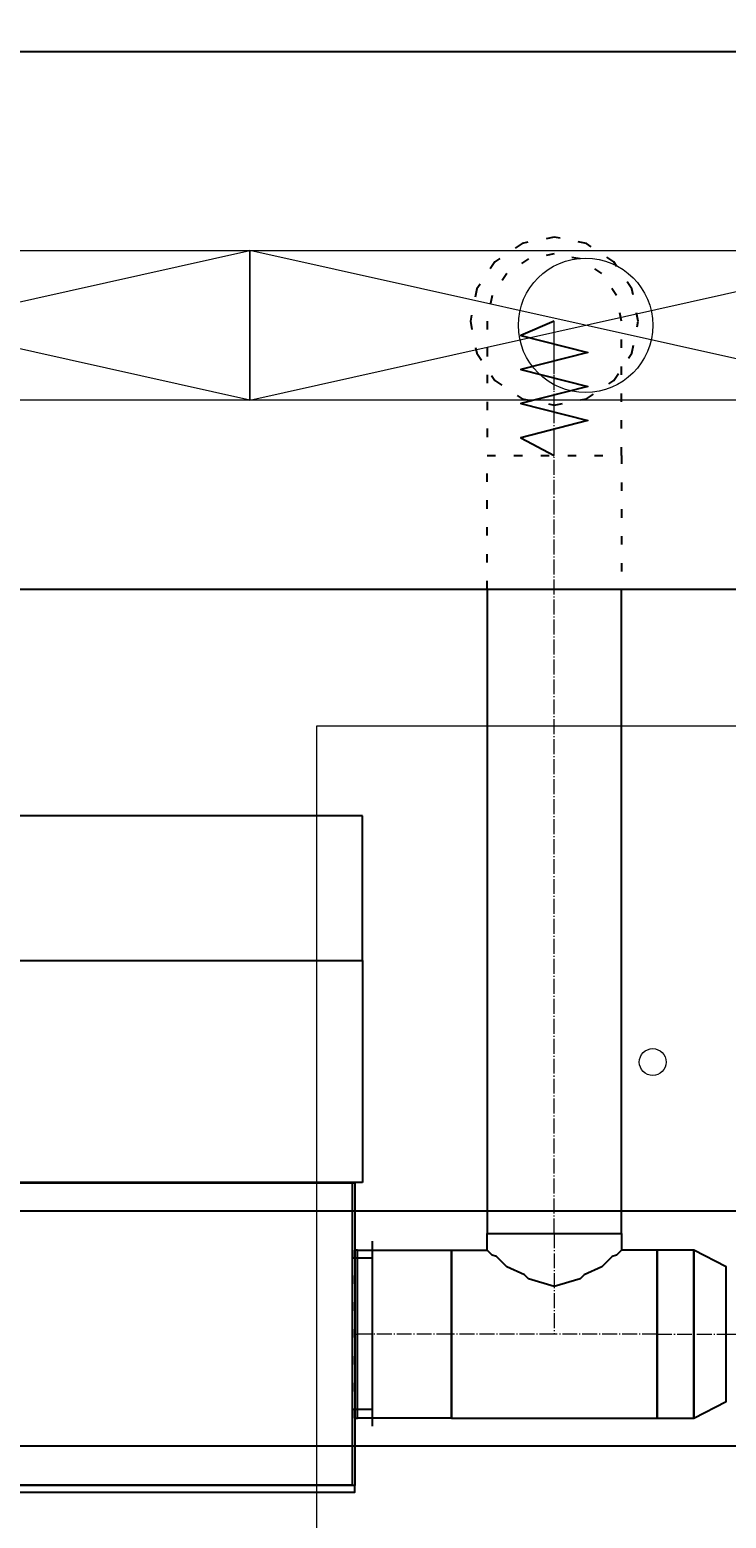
# Model space of a CAD drawing. Header units: centimetres. Extents: x -228435 to 46820, y -89367 to 152985.
# Tile 81 of 256: x -28367 to -27331, y 24221 to 26436. Entities that reach past the tile are written whole.
import ezdxf

# ---------------------------------------------------------------- set-up
doc = ezdxf.new("R2010")
doc.units = ezdxf.units.CM
doc.header["$LTSCALE"] = 50
doc.header["$PDMODE"] = 35
doc.header["$PDSIZE"] = 0.1
for name, pattern in [('CADVENT_CENTERLINE', [9.9, 7.4, -1, 0.5, -1]), ('CADVENT_HIDDEN', [0.8, 0.25, -0.55]), ('Kondygnacja  -0_5$0$HIDDEN', [9.525, 6.35, -3.175]), ('Kondygnacja  -0_5$0$HIDDEN2', [4.7625, 3.175, -1.5875])]:
    doc.linetypes.add(name, pattern=pattern)
doc.layers.get('0').update_dxf_attribs({"color": 8})
doc.layers.get('DEFPOINTS').update_dxf_attribs({"color": 8})
for name, color, linetype in [('01-103-Went PP_poziom-0_5$0$L_Nawiew', 250, 'Continuous'), ('bgde-nawiewEXP', 250, 'Continuous'), ('bgde-nawiewHIDDEN', 250, 'Continuous'), ('bgde-wywiewSOL', 5, 'Continuous'), ('Kondygnacja  -0_5$0$ARCH_KONSTR_POWYŻEJ RZUTU', 8, 'Kondygnacja  -0_5$0$HIDDEN'), ('Kondygnacja  -0_5$0$ARCH_KONSTR_POWYŻEJ RZUTU_IST', 8, 'Kondygnacja  -0_5$0$HIDDEN2')]:
    doc.layers.add(name, color=color, linetype=linetype)
for name, color, linetype, lineweight in [('bgde-nawiewCEN', 7, 'Continuous', 13), ('bgde_nawiewnik', 11, 'Continuous', 5), ('Kondygnacja  -0_5$0$ARCH_INFO_WYMIARY', 8, 'Continuous', 9), ('SU Lampy kwadratowe  -05$0$ARCH_SUFITY_PODWIESZANE', 8, 'Continuous', 9)]:
    doc.layers.add(name, color=color, linetype=linetype, lineweight=lineweight)
doc.styles.add('Kondygnacja  -0_5$0$Romans', font='Romans.shx', dxfattribs={"width": 0.7})
doc.dimstyles.new('Kondygnacja  -0_5$0$Wymiary 1-100', dxfattribs={"dimtxt": 12, "dimasz": 10, "dimexe": 5, "dimexo": 0, "dimgap": 4, "dimtad": 1, "dimrnd": 0.5, "dimzin": 12, "dimdsep": 46, "dimtxsty": 'Kondygnacja  -0_5$0$Romans', "dimblk": 'Kondygnacja  -0_5$0$_Oblique', "dimcen": 10, "dimdle": 10, "dimclrt": 55, "dimazin": 0, "dimtfac": 1, "dimtmove": 1, "dimatfit": 3, "dimfxl": 8, "dimfxlon": 1, "dimtolj": 1, "dimtzin": 0, "dimarcsym": 0})

# ---------------------------------------------------------------- blocks, each defined once
blk = doc.blocks.new('SU Lampy kwadratowe  -05')
at = {"layer": 'SU Lampy kwadratowe  -05$0$ARCH_SUFITY_PODWIESZANE'}
blk.add_lwpolyline([(9320, 7040), (9500, 7040), (9500, 6860), (9320, 6860)], close=True, dxfattribs=at)
blk.add_circle((9370, 6990), 2, dxfattribs=at)
blk = doc.blocks.new('Kondygnacja  -0_5$0$konstrukcja istniejąca -0.5')
at = {"layer": 'Kondygnacja  -0_5$0$ARCH_KONSTR_POWYŻEJ RZUTU_IST', "ltscale": 10}
for points in [[(8738, 6967.89), (9782, 6967.89)], [(9782, 6932.89), (8738, 6932.89)]]:
    blk.add_lwpolyline(points, dxfattribs=at)
blk = doc.blocks.new('Kondygnacja  -0_5$0$_Oblique')
at = {"color": 0, "linetype": 'ByBlock', "lineweight": -2}
blk.add_line((-0.5, -0.5), (0.5, 0.5), dxfattribs=at)
blk = doc.blocks.new('*D212')
at = {"layer": 'DEFPOINTS', "color": 0}
for p in [(-30586.3, 81900), (-30681.1, 12489.5), (9064, 12489.5)]:
    blk.add_point(p, dxfattribs=at)
at = {"layer": 'Kondygnacja  -0_5$0$ARCH_INFO_WYMIARY', "color": 0, "lineweight": -2}
for p, q in [((-30681.1, 81910), (-30681.1, 12479.5)), ((-30673.1, 81900), (-30686.1, 81900)), ((-30673.1, 12489.5), (-30686.1, 12489.5))]:
    blk.add_line(p, q, dxfattribs=at)
at = {"layer": 'Kondygnacja  -0_5$0$ARCH_INFO_WYMIARY', "color": 0, "lineweight": -2, "xscale": 10, "yscale": 10, "zscale": 10}
for p, rotation in [((-30681.1, 81900), 90), ((-30681.1, 12489.5), 270)]:
    blk.add_blockref('Kondygnacja  -0_5$0$_Oblique', p, dxfattribs=dict(at, rotation=rotation))
at = {"layer": 'Kondygnacja  -0_5$0$ARCH_INFO_WYMIARY', "color": 55, "insert": (-30691.1, 47194.8), "char_height": 12, "attachment_point": 5, "rotation": 90, "style": 'Kondygnacja  -0_5$0$Romans'}
blk.add_mtext('\\A1;69410.5', dxfattribs=at)
blk = doc.blocks.new('*D218')
at = {"layer": 'DEFPOINTS', "color": 0}
for p in [(-29180, 78695), (-24020, 12369.5), (-24020, 12070.3)]:
    blk.add_point(p, dxfattribs=at)
at = {"layer": 'Kondygnacja  -0_5$0$ARCH_INFO_WYMIARY', "color": 0, "lineweight": -2}
for p, q in [((-29190, 12070.3), (-24010, 12070.3)), ((-29180, 12078.3), (-29180, 12065.3)), ((-24020, 12078.3), (-24020, 12065.3))]:
    blk.add_line(p, q, dxfattribs=at)
at = {"layer": 'Kondygnacja  -0_5$0$ARCH_INFO_WYMIARY', "color": 0, "lineweight": -2, "xscale": 10, "yscale": 10, "zscale": 10, "rotation": 180}
blk.add_blockref('Kondygnacja  -0_5$0$_Oblique', (-29180, 12070.3), dxfattribs=at)
at = {"layer": 'Kondygnacja  -0_5$0$ARCH_INFO_WYMIARY', "color": 0, "lineweight": -2, "xscale": 10, "yscale": 10, "zscale": 10}
blk.add_blockref('Kondygnacja  -0_5$0$_Oblique', (-24020, 12070.3), dxfattribs=at)
at = {"layer": 'Kondygnacja  -0_5$0$ARCH_INFO_WYMIARY', "color": 55, "insert": (-26600, 12080.3), "char_height": 12, "attachment_point": 5, "style": 'Kondygnacja  -0_5$0$Romans'}
blk.add_mtext('\\A1;5160', dxfattribs=at)
blk = doc.blocks.new('A$C066D7839')
at = {"layer": 'bgde_nawiewnik'}
for p, q in [((-50, -11.15), (-50, 11.15)), ((-50, 11.15), (50, 11.15)), ((-50, -11.15), (50, 11.15)), ((50, -11.15), (-50, 11.15)), ((50, 11.15), (50, -11.15)), ((50, -11.15), (-50, -11.15))]:
    blk.add_line(p, q, dxfattribs=at)
blk.add_circle((0, 0), 10, dxfattribs=at)
blk = doc.blocks.new('A$C5B3E7367')
at = {"layer": '01-103-Went PP_poziom-0_5$0$L_Nawiew'}
h = blk.add_hatch(color=256, dxfattribs=at)
h.paths.add_polyline_path([(215, 704), (215, 674), (331.7, 674), (331.7, 612.1), (445.9, 689), (331.7, 765.9), (331.7, 704)])
h.paths.add_polyline_path([(48.3, 704), (48.3, 674), (215, 674), (215, 704)])
for p, q in [((215, 1400), (215, 1530)), ((545, 1530), (215, 1530)), ((215, 1530), (215, 1515)), ((545, 1400), (545, 1530)), ((215, 1525), (165, 1525)), ((165, 1525), (165, 1505)), ((165, 1505), (215, 1505)), ((243.8, 1452), (268.8, 1452)), ((256.2, 1452), (256.2, 1400)), ((326.2, 1452), (351.2, 1452)), ((338.8, 1452), (338.8, 1400)), ((408.8, 1452), (433.8, 1452)), ((421.2, 1452), (421.2, 1400)), ((491.2, 1452), (516.2, 1452)), ((503.8, 1452), (503.8, 1400)), ((545, 1400), (215, 1400)), ((215, 1400), (215, 1378)), ((545, 0), (545, 1400)), ((0, 1378), (215, 1378)), ((0, 0), (0, 1378)), ((215, 1378), (215, 0)), ((445.9, 689), (331.7, 765.9)), ((331.7, 704), (331.7, 765.9)), ((48.3, 704), (331.7, 704)), ((48.3, 704), (48.3, 674)), ((445.9, 689), (331.7, 612.1)), ((48.3, 674), (331.7, 674)), ((331.7, 612.1), (331.7, 674)), ((215, 0), (0, 0)), ((215, 0), (545, 0))]:
    blk.add_line(p, q, dxfattribs=at)
blk = doc.blocks.new('A$C53CA46B8')
at = {"layer": 'bgde-wywiewSOL'}
for p, q in [((112.9, 511.1), (-162.1, 511.1)), ((-137.1, 481.1), (-137.1, 511.1)), ((87.9, 481.1), (87.9, 511.1)), ((200.4, 481.1), (-249.6, 481.1)), ((-249.6, 481.1), (-249.6, -878.9)), ((200.4, 481.1), (200.4, -878.9)), ((200.4, -878.9), (-249.6, -878.9)), ((-137.1, -878.9), (-137.1, -908.9)), ((87.9, -878.9), (87.9, -908.9)), ((112.9, -908.9), (-162.1, -908.9))]:
    blk.add_line(p, q, dxfattribs=at)
at = {"layer": '01-103-Went PP_poziom-0_5$0$L_Nawiew'}
blk.add_blockref('A$C5B3E7367', (-794.6, -893.9), dxfattribs=at)

msp = doc.modelspace()

# ---------------------------------------------------------------- linework, layer by layer
at = {"layer": 'bgde-nawiewCEN', "linetype": 'CADVENT_CENTERLINE', "ltscale": 0.06}
for p, q in [((-27586.534, 26001.804), (-27586.534, 26002.278)), ((-27586.534, 26000.678), (-27586.534, 26001.804)), ((-27586.534, 25998.485), (-27586.534, 26000.678)), ((-27586.534, 25994.871), (-27586.534, 25998.485)), ((-27586.534, 25989.478), (-27586.534, 25994.871)), ((-27586.534, 25981.952), (-27586.534, 25989.478)), ((-27586.534, 25971.937), (-27586.534, 25981.952)), ((-27586.534, 25959.078), (-27586.534, 25971.937)), ((-27586.534, 25943.019), (-27586.534, 25959.078)), ((-27586.534, 25923.404), (-27586.534, 25943.019)), ((-27586.534, 25899.878), (-27586.534, 25923.404)), ((-27586.534, 25872.085), (-27586.534, 25899.878)), ((-27586.534, 25820.974), (-27586.534, 25872.085)), ((-27586.534, 25802.278), (-27586.534, 25820.974)), ((-27586.534, 24645.218), (-27586.534, 25802.278)), ((-27586.534, 24645.218), (-27586.534, 24495.218)), ((-27883.534, 24495.218), (-27879.534, 24495.218)), ((-27739.534, 24495.218), (-27879.534, 24495.218)), ((-27586.534, 24495.218), (-27739.534, 24495.218)), ((-27433.534, 24495.218), (-27586.534, 24495.218)), ((-27433.534, 24495.218), (-27330.534, 24495.218)), ((-27330.534, 24495.218), (-24788.289, 24495.218))]:
    msp.add_line(p, q, dxfattribs=at)
at = {"layer": 'bgde-nawiewEXP', "linetype": 'Continuous'}
for points in [[(-40588.801, 26403.234), (10635.702, 26403.234), (10635.702, 25603.234), (-40588.801, 25603.234)], [(-27686.534, 25603.234), (-27686.534, 24645.218), (-27486.534, 24645.218), (-27486.534, 25603.234)], [(-27739.534, 24370.218), (-27739.534, 24620.218), (-27686.534, 24620.218), (-27686.534, 24645.218), (-27486.534, 24645.218), (-27486.534, 24620.218), (-27494.146, 24612.606), (-27500.539, 24610.703), (-27515.823, 24595.418), (-27542.28, 24583.606), (-27548.266, 24577.621), (-27586.534, 24566.228), (-27624.802, 24577.621), (-27630.788, 24583.606), (-27657.245, 24595.418), (-27672.53, 24610.703), (-27678.922, 24612.606), (-27686.534, 24620.218)], [(-27883.534, 24370.218), (-27879.534, 24370.218), (-27879.534, 24620.218), (-27883.534, 24620.218)], [(-27739.534, 24370.218), (-27433.534, 24370.218), (-27433.534, 24620.218), (-27486.534, 24620.218)]]:
    msp.add_lwpolyline(points, dxfattribs=at)
for points in [[(-29243.534, 24260.218), (-27883.534, 24260.218), (-27883.534, 24270.218), (-29243.534, 24270.218), (-29243.534, 24720.218), (-27883.534, 24720.218), (-27883.534, 24270.218), (-29243.534, 24270.218)], [(-27879.534, 24370.218), (-27879.534, 24620.218), (-27739.534, 24620.218), (-27739.534, 24370.218)], [(-27433.534, 24370.218), (-27378.691, 24370.218), (-27378.691, 24620.218), (-27433.534, 24620.218), (-27433.534, 24379.733)], [(-27378.691, 24370.218), (-27330.534, 24395.218), (-27330.534, 24595.218), (-27378.691, 24620.218), (-27378.691, 24379.733)]]:
    msp.add_lwpolyline(points, close=True, dxfattribs=at)
at = {"layer": 'bgde-nawiewHIDDEN', "linetype": 'CADVENT_HIDDEN'}
msp.add_lwpolyline([(-27711.534, 26002.278), (-27702.019, 25954.443), (-27674.922, 25913.89), (-27634.37, 25886.793), (-27586.534, 25877.278), (-27538.699, 25886.793), (-27498.146, 25913.89), (-27471.049, 25954.443), (-27461.534, 26002.278), (-27471.049, 26050.113), (-27498.146, 26090.666), (-27538.699, 26117.763), (-27586.534, 26127.278), (-27634.37, 26117.763), (-27674.922, 26090.666), (-27702.019, 26050.113)], close=True, dxfattribs=at)
msp.add_lwpolyline([(-27711.534, 26002.278), (-27702.019, 25954.443), (-27674.922, 25913.89), (-27634.37, 25886.793), (-27586.534, 25877.278), (-27538.699, 25886.793), (-27498.146, 25913.89), (-27471.049, 25954.443), (-27461.534, 26002.278), (-27471.049, 26050.113), (-27498.146, 26090.666), (-27538.699, 26117.763), (-27586.534, 26127.278), (-27634.37, 26117.763), (-27674.922, 26090.666), (-27702.019, 26050.113)], close=True, dxfattribs=at)
for points in [[(-27686.534, 25603.234), (-27686.534, 25802.278), (-27486.534, 25802.278), (-27486.534, 26002.278), (-27494.146, 26040.546), (-27515.823, 26072.989), (-27548.266, 26094.666), (-27586.534, 26102.278), (-27624.802, 26094.666), (-27657.245, 26072.989), (-27678.922, 26040.546), (-27686.534, 26002.278), (-27686.534, 25802.278), (-27486.534, 25802.278), (-27486.534, 25603.234)], [(-27883.534, 24370.218), (-27883.534, 24620.218)]]:
    msp.add_lwpolyline(points, dxfattribs=at)
at = {"layer": 'bgde-nawiewHIDDEN'}
msp.add_lwpolyline([(-27586.534, 26002.278), (-27636.534, 25980.98), (-27536.534, 25955.619), (-27636.534, 25930.398), (-27536.534, 25905.113), (-27636.534, 25879.578), (-27536.534, 25854.219), (-27636.534, 25828.76), (-27586.534, 25802.278)], dxfattribs=at)

# ---------------------------------------------------------------- block references
at = {"layer": '01-103-Went PP_poziom-0_5$0$L_Nawiew', "xscale": 10, "yscale": 10, "zscale": 10}
for p in [(-28540, 25996.041, -1152.817), (-27540, 25996.041, -1152.817)]:
    msp.add_blockref('A$C066D7839', p, dxfattribs=at)
at = {"layer": '01-103-Went PP_poziom-0_5$0$L_Nawiew', "xscale": -1, "rotation": 90}
msp.add_blockref('A$C53CA46B8', (-28765.91, 24471.522, 210.499), dxfattribs=at)
at = {"layer": 'Kondygnacja  -0_5$0$ARCH_KONSTR_POWYŻEJ RZUTU', "xscale": 10, "yscale": 10, "zscale": 10}
msp.add_blockref('Kondygnacja  -0_5$0$konstrukcja istniejąca -0.5', (-121140, -45000), dxfattribs=at)
at = {"layer": 'SU Lampy kwadratowe  -05$0$ARCH_SUFITY_PODWIESZANE', "xscale": 10, "yscale": 10, "zscale": 10}
msp.add_blockref('SU Lampy kwadratowe  -05', (-121140, -45000), dxfattribs=at)

# ---------------------------------------------------------------- dimensions: what is measured, and where the dimension line sits
at = {"layer": 'Kondygnacja  -0_5$0$ARCH_INFO_WYMIARY'}
dim = msp.add_linear_dim(base=(-30681.114, 12489.5), p1=(-30586.301, 81900), p2=(9064, 12489.5), angle=90, dimstyle='Kondygnacja  -0_5$0$Wymiary 1-100', dxfattribs=at)
dim.commit()
dim.dimension.update_dxf_attribs({"geometry": '*D212', "text_midpoint": (-30691.114, 47194.75)})
dim = msp.add_linear_dim(base=(-24020, 12070.305), p1=(-29180, 78695), p2=(-24020, 12369.5), dimstyle='Kondygnacja  -0_5$0$Wymiary 1-100', dxfattribs=at)
dim.commit()
dim.dimension.update_dxf_attribs({"geometry": '*D218', "text_midpoint": (-26600, 12080.305)})

doc.saveas('drawing.dxf')
